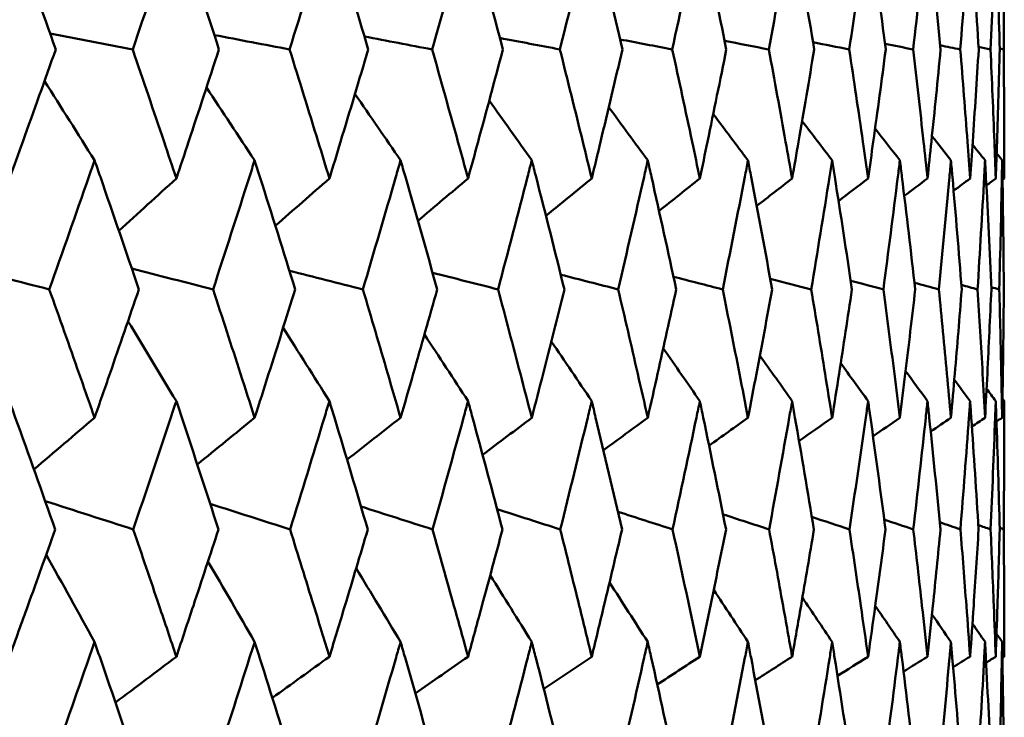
# Model space of a CAD drawing. Header units: millimetres. Extents: x 61 to 1929, y 482 to 2664.
# Tile 17 of 219: x 346.23 to 350.77, y 563.86 to 567.08. Entities that reach past the tile are written whole.
import ezdxf

# ---------------------------------------------------------------- set-up
doc = ezdxf.new("R2010")
doc.units = ezdxf.units.MM
doc.header["$LTSCALE"] = 10
doc.layers.add('Widoczne (ISO)', color=7, linetype='Continuous', lineweight=50)

msp = doc.modelspace()

# ---------------------------------------------------------------- linework, layer by layer
at = {"layer": 'Widoczne (ISO)'}
msp.add_line((350.7531, 566.9463), (350.7714, 566.9423), dxfattribs=at)
msp.add_circle((330.7742, 532.2569), 50, dxfattribs=at)
for points, knots in [([(346.3982, 566.9423), (346.3367, 567.1164), (346.2746, 567.2904), (346.2028, 567.4897), (346.1936, 567.515), (346.1845, 567.5403)], [0.01556037, 0.01556037, 0.01556037, 0.01556037, 0.07555527, 0.07555527, 0.08428623, 0.08428623, 0.08428623, 0.08428623]), ([(346.9546, 567.5403), (346.9461, 567.5151), (346.9377, 567.4898), (346.8711, 567.2905), (346.8124, 567.1164), (346.7532, 566.9423)], [0.06686277, 0.06686277, 0.06686277, 0.06686277, 0.07557848, 0.07557848, 0.13558897, 0.13558897, 0.13558897, 0.13558897]), ([(347.1513, 566.9423), (347.0948, 567.1164), (347.0376, 567.2904), (346.9714, 567.4897), (346.963, 567.515), (346.9546, 567.5403)], [0.01556037, 0.01556037, 0.01556037, 0.01556037, 0.07555527, 0.07555527, 0.08428623, 0.08428623, 0.08428623, 0.08428623]), ([(347.6608, 567.5403), (347.6531, 567.5151), (347.6454, 567.4898), (347.5847, 567.2905), (347.5311, 567.1164), (347.4769, 566.9423)], [0.06686277, 0.06686277, 0.06686277, 0.06686277, 0.07557848, 0.07557848, 0.13558897, 0.13558897, 0.13558897, 0.13558897]), ([(347.8398, 566.9423), (347.7885, 567.1164), (347.7365, 567.2904), (347.6761, 567.4897), (347.6685, 567.515), (347.6608, 567.5403)], [0.01556037, 0.01556037, 0.01556037, 0.01556037, 0.07555527, 0.07555527, 0.08428623, 0.08428623, 0.08428623, 0.08428623]), ([(348.3004, 567.5403), (348.2935, 567.5151), (348.2865, 567.4898), (348.2319, 567.2905), (348.1836, 567.1164), (348.1347, 566.9423)], [0.06686277, 0.06686277, 0.06686277, 0.06686277, 0.07557848, 0.07557848, 0.13558897, 0.13558897, 0.13558897, 0.13558897]), ([(348.461, 566.9423), (348.415, 567.1164), (348.3684, 567.2904), (348.3142, 567.4897), (348.3073, 567.515), (348.3004, 567.5403)], [0.01556037, 0.01556037, 0.01556037, 0.01556037, 0.07555527, 0.07555527, 0.08428623, 0.08428623, 0.08428623, 0.08428623]), ([(348.8708, 567.5403), (348.8647, 567.5151), (348.8586, 567.4898), (348.8103, 567.2905), (348.7674, 567.1164), (348.724, 566.9423)], [0.06686277, 0.06686277, 0.06686277, 0.06686277, 0.07557848, 0.07557848, 0.13558897, 0.13558897, 0.13558897, 0.13558897]), ([(349.0124, 566.9423), (348.9719, 567.1164), (348.9308, 567.2904), (348.883, 567.4897), (348.8769, 567.515), (348.8708, 567.5403)], [0.01556037, 0.01556037, 0.01556037, 0.01556037, 0.07555527, 0.07555527, 0.08428623, 0.08428623, 0.08428623, 0.08428623]), ([(349.3698, 567.5403), (349.3645, 567.5151), (349.3592, 567.4898), (349.3174, 567.2905), (349.2802, 567.1164), (349.2424, 566.9423)], [0.06686277, 0.06686277, 0.06686277, 0.06686277, 0.07557848, 0.07557848, 0.13558897, 0.13558897, 0.13558897, 0.13558897]), ([(349.4918, 566.9423), (349.4571, 567.1164), (349.4217, 567.2904), (349.3803, 567.4897), (349.375, 567.515), (349.3698, 567.5403)], [0.01556037, 0.01556037, 0.01556037, 0.01556037, 0.07555527, 0.07555527, 0.08428623, 0.08428623, 0.08428623, 0.08428623]), ([(349.7954, 567.5403), (349.7909, 567.5151), (349.7865, 567.4898), (349.7514, 567.2905), (349.72, 567.1164), (349.688, 566.9423)], [0.06686277, 0.06686277, 0.06686277, 0.06686277, 0.07557848, 0.07557848, 0.13558897, 0.13558897, 0.13558897, 0.13558897]), ([(349.8973, 566.9423), (349.8684, 567.1164), (349.8389, 567.2904), (349.8042, 567.4897), (349.7998, 567.515), (349.7954, 567.5403)], [0.01556037, 0.01556037, 0.01556037, 0.01556037, 0.07555527, 0.07555527, 0.08428623, 0.08428623, 0.08428623, 0.08428623]), ([(350.1459, 567.5403), (350.1423, 567.5151), (350.1388, 567.4898), (350.1104, 567.2905), (350.085, 567.1164), (350.0589, 566.9423)], [0.06686277, 0.06686277, 0.06686277, 0.06686277, 0.07557848, 0.07557848, 0.13558897, 0.13558897, 0.13558897, 0.13558897]), ([(350.2273, 566.9423), (350.2045, 567.1164), (350.1809, 567.2904), (350.153, 567.4897), (350.1495, 567.515), (350.1459, 567.5403)], [0.01556037, 0.01556037, 0.01556037, 0.01556037, 0.07555527, 0.07555527, 0.08428623, 0.08428623, 0.08428623, 0.08428623]), ([(350.42, 567.5403), (350.4173, 567.5151), (350.4146, 567.4898), (350.3932, 567.2905), (350.3738, 567.1164), (350.3537, 566.9423)], [0.06686277, 0.06686277, 0.06686277, 0.06686277, 0.07557848, 0.07557848, 0.13558897, 0.13558897, 0.13558897, 0.13558897]), ([(350.4806, 566.9423), (350.4638, 567.1164), (350.4463, 567.2904), (350.4253, 567.4897), (350.4227, 567.515), (350.42, 567.5403)], [0.01556037, 0.01556037, 0.01556037, 0.01556037, 0.07555527, 0.07555527, 0.08428623, 0.08428623, 0.08428623, 0.08428623]), ([(350.6165, 567.5403), (350.6147, 567.5151), (350.6129, 567.4898), (350.5985, 567.2905), (350.5852, 567.1164), (350.5712, 566.9423)], [0.06686277, 0.06686277, 0.06686277, 0.06686277, 0.07557848, 0.07557848, 0.13558897, 0.13558897, 0.13558897, 0.13558897]), ([(350.6561, 566.9423), (350.6454, 567.1164), (350.634, 567.2904), (350.6201, 567.4897), (350.6183, 567.515), (350.6165, 567.5403)], [0.01556037, 0.01556037, 0.01556037, 0.01556037, 0.07555527, 0.07555527, 0.08428623, 0.08428623, 0.08428623, 0.08428623]), ([(350.7348, 567.5403), (350.7339, 567.5151), (350.7329, 567.4898), (350.7256, 567.2905), (350.7185, 567.1164), (350.7106, 566.9423)], [0.06686277, 0.06686277, 0.06686277, 0.06686277, 0.07557848, 0.07557848, 0.13558897, 0.13558897, 0.13558897, 0.13558897]), ([(350.7532, 566.9423), (350.7486, 567.1164), (350.7434, 567.2904), (350.7365, 567.4897), (350.7357, 567.515), (350.7348, 567.5403)], [0.01556037, 0.01556037, 0.01556037, 0.01556037, 0.07555527, 0.07555527, 0.08428623, 0.08428623, 0.08428623, 0.08428623]), ([(350.7742, 567.5403), (350.7742, 567.5151), (350.7742, 567.4898), (350.774, 567.2905), (350.773, 567.1164), (350.7714, 566.9423)], [0.06686277, 0.06686277, 0.06686277, 0.06686277, 0.07557848, 0.07557848, 0.13558897, 0.13558897, 0.13558897, 0.13558897]), ([(346.1845, 566.3468), (346.205, 566.4033), (346.2254, 566.4598), (346.297, 566.6583), (346.3478, 566.8003), (346.3982, 566.9423)], [0.04208868, 0.04208868, 0.04208868, 0.04208868, 0.06158988, 0.06158988, 0.11059803, 0.11059803, 0.11059803, 0.11059803]), ([(346.7532, 566.9423), (346.8017, 566.8004), (346.8499, 566.6584), (346.9167, 566.4599), (346.9357, 566.4033), (346.9546, 566.3468)], [0.01259731, 0.01259731, 0.01259731, 0.01259731, 0.06159863, 0.06159863, 0.08110666, 0.08110666, 0.08110666, 0.08110666]), ([(346.9546, 566.3468), (346.9735, 566.4033), (346.9923, 566.4598), (347.0582, 566.6583), (347.105, 566.8003), (347.1513, 566.9423)], [0.04208868, 0.04208868, 0.04208868, 0.04208868, 0.06158988, 0.06158988, 0.11059803, 0.11059803, 0.11059803, 0.11059803]), ([(347.4769, 566.9423), (347.5213, 566.8004), (347.5653, 566.6584), (347.6263, 566.4599), (347.6436, 566.4033), (347.6608, 566.3468)], [0.01259731, 0.01259731, 0.01259731, 0.01259731, 0.06159863, 0.06159863, 0.08110666, 0.08110666, 0.08110666, 0.08110666]), ([(347.6608, 566.3468), (347.678, 566.4033), (347.6952, 566.4598), (347.7552, 566.6583), (347.7977, 566.8003), (347.8398, 566.9423)], [0.04208868, 0.04208868, 0.04208868, 0.04208868, 0.06158988, 0.06158988, 0.11059803, 0.11059803, 0.11059803, 0.11059803]), ([(348.1347, 566.9423), (348.1748, 566.8004), (348.2144, 566.6584), (348.2693, 566.4599), (348.2849, 566.4033), (348.3004, 566.3468)], [0.01259731, 0.01259731, 0.01259731, 0.01259731, 0.06159863, 0.06159863, 0.08110666, 0.08110666, 0.08110666, 0.08110666]), ([(348.3004, 566.3468), (348.3158, 566.4033), (348.3313, 566.4598), (348.3852, 566.6583), (348.4233, 566.8003), (348.461, 566.9423)], [0.04208868, 0.04208868, 0.04208868, 0.04208868, 0.06158988, 0.06158988, 0.11059803, 0.11059803, 0.11059803, 0.11059803]), ([(348.724, 566.9423), (348.7596, 566.8004), (348.7948, 566.6584), (348.8433, 566.4599), (348.8571, 566.4033), (348.8708, 566.3468)], [0.01259731, 0.01259731, 0.01259731, 0.01259731, 0.06159863, 0.06159863, 0.08110666, 0.08110666, 0.08110666, 0.08110666]), ([(348.8708, 566.3468), (348.8845, 566.4033), (348.8981, 566.4598), (348.9456, 566.6583), (348.9792, 566.8003), (349.0124, 566.9423)], [0.04208868, 0.04208868, 0.04208868, 0.04208868, 0.06158988, 0.06158988, 0.11059803, 0.11059803, 0.11059803, 0.11059803]), ([(349.2424, 566.9423), (349.2734, 566.8004), (349.3039, 566.6584), (349.346, 566.4599), (349.3579, 566.4033), (349.3698, 566.3468)], [0.01259731, 0.01259731, 0.01259731, 0.01259731, 0.06159863, 0.06159863, 0.08110666, 0.08110666, 0.08110666, 0.08110666]), ([(349.3698, 566.3468), (349.3816, 566.4033), (349.3933, 566.4598), (349.4344, 566.6583), (349.4633, 566.8003), (349.4918, 566.9423)], [0.04208868, 0.04208868, 0.04208868, 0.04208868, 0.06158988, 0.06158988, 0.11059803, 0.11059803, 0.11059803, 0.11059803]), ([(349.688, 566.9423), (349.7142, 566.8004), (349.74, 566.6584), (349.7754, 566.4599), (349.7854, 566.4033), (349.7954, 566.3468)], [0.01259731, 0.01259731, 0.01259731, 0.01259731, 0.06159863, 0.06159863, 0.08110666, 0.08110666, 0.08110666, 0.08110666]), ([(349.7954, 566.3468), (349.8053, 566.4033), (349.8151, 566.4598), (349.8495, 566.6583), (349.8736, 566.8003), (349.8973, 566.9423)], [0.04208868, 0.04208868, 0.04208868, 0.04208868, 0.06158988, 0.06158988, 0.11059803, 0.11059803, 0.11059803, 0.11059803]), ([(350.0589, 566.9423), (350.0803, 566.8004), (350.1012, 566.6584), (350.1298, 566.4599), (350.1379, 566.4033), (350.1459, 566.3468)], [0.01259731, 0.01259731, 0.01259731, 0.01259731, 0.06159863, 0.06159863, 0.08110666, 0.08110666, 0.08110666, 0.08110666]), ([(350.1459, 566.3468), (350.1539, 566.4033), (350.1618, 566.4598), (350.1894, 566.6583), (350.2086, 566.8003), (350.2273, 566.9423)], [0.04208868, 0.04208868, 0.04208868, 0.04208868, 0.06158988, 0.06158988, 0.11059803, 0.11059803, 0.11059803, 0.11059803]), ([(350.3537, 566.9423), (350.3702, 566.8004), (350.3862, 566.6584), (350.4078, 566.4599), (350.4139, 566.4033), (350.42, 566.3468)], [0.01259731, 0.01259731, 0.01259731, 0.01259731, 0.06159863, 0.06159863, 0.08110666, 0.08110666, 0.08110666, 0.08110666]), ([(350.42, 566.3468), (350.426, 566.4033), (350.4319, 566.4598), (350.4526, 566.6583), (350.4668, 566.8003), (350.4806, 566.9423)], [0.04208868, 0.04208868, 0.04208868, 0.04208868, 0.06158988, 0.06158988, 0.11059803, 0.11059803, 0.11059803, 0.11059803]), ([(350.5712, 566.9423), (350.5827, 566.8004), (350.5937, 566.6584), (350.6084, 566.4599), (350.6125, 566.4033), (350.6165, 566.3468)], [0.01259731, 0.01259731, 0.01259731, 0.01259731, 0.06159863, 0.06159863, 0.08110666, 0.08110666, 0.08110666, 0.08110666]), ([(350.6165, 566.3468), (350.6205, 566.4033), (350.6245, 566.4598), (350.6381, 566.6583), (350.6474, 566.8003), (350.6561, 566.9423)], [0.04208868, 0.04208868, 0.04208868, 0.04208868, 0.06158988, 0.06158988, 0.11059803, 0.11059803, 0.11059803, 0.11059803]), ([(350.7106, 566.9423), (350.7171, 566.8004), (350.723, 566.6584), (350.7306, 566.4599), (350.7327, 566.4033), (350.7348, 566.3468)], [0.01259731, 0.01259731, 0.01259731, 0.01259731, 0.06159863, 0.06159863, 0.08110666, 0.08110666, 0.08110666, 0.08110666]), ([(350.7348, 566.3468), (350.7368, 566.4033), (350.7387, 566.4598), (350.7453, 566.6583), (350.7495, 566.8003), (350.7532, 566.9423)], [0.04208868, 0.04208868, 0.04208868, 0.04208868, 0.06158988, 0.06158988, 0.11059803, 0.11059803, 0.11059803, 0.11059803]), ([(350.7714, 566.9423), (350.7727, 566.8004), (350.7736, 566.6584), (350.7741, 566.4599), (350.7742, 566.4033), (350.7742, 566.3468)], [0.01259731, 0.01259731, 0.01259731, 0.01259731, 0.06159863, 0.06159863, 0.08110666, 0.08110666, 0.08110666, 0.08110666]), ([(346.5773, 566.4306), (346.5685, 566.4051), (346.5596, 566.3795), (346.4905, 566.1809), (346.4298, 566.0079), (346.3685, 565.8348)], [0.07138254, 0.07138254, 0.07138254, 0.07138254, 0.08018544, 0.08018544, 0.13983561, 0.13983561, 0.13983561, 0.13983561]), ([(346.7816, 565.8348), (346.723, 566.0078), (346.6637, 566.1808), (346.5951, 566.3794), (346.5862, 566.405), (346.5773, 566.4306)], [0.02053386, 0.02053386, 0.02053386, 0.02053386, 0.08016461, 0.08016461, 0.08898694, 0.08898694, 0.08898694, 0.08898694]), ([(347.3158, 566.4306), (347.3077, 566.4051), (347.2996, 566.3795), (347.2362, 566.1809), (347.1804, 566.0079), (347.1241, 565.8348)], [0.07138254, 0.07138254, 0.07138254, 0.07138254, 0.08018544, 0.08018544, 0.13983561, 0.13983561, 0.13983561, 0.13983561]), ([(347.5029, 565.8348), (347.4493, 566.0078), (347.3951, 566.1808), (347.3321, 566.3794), (347.324, 566.405), (347.3158, 566.4306)], [0.02053386, 0.02053386, 0.02053386, 0.02053386, 0.08016461, 0.08016461, 0.08898694, 0.08898694, 0.08898694, 0.08898694]), ([(347.9891, 566.4306), (347.9817, 566.4051), (347.9743, 566.3795), (347.9169, 566.1809), (347.8663, 566.0079), (347.8151, 565.8348)], [0.07138254, 0.07138254, 0.07138254, 0.07138254, 0.08018544, 0.08018544, 0.13983561, 0.13983561, 0.13983561, 0.13983561]), ([(348.1582, 565.8348), (348.1098, 566.0078), (348.0608, 566.1808), (348.0038, 566.3794), (347.9964, 566.405), (347.9891, 566.4306)], [0.02053386, 0.02053386, 0.02053386, 0.02053386, 0.08016461, 0.08016461, 0.08898694, 0.08898694, 0.08898694, 0.08898694]), ([(348.5944, 566.4306), (348.5878, 566.4051), (348.5812, 566.3795), (348.53, 566.1809), (348.4847, 566.0079), (348.4388, 565.8348)], [0.07138254, 0.07138254, 0.07138254, 0.07138254, 0.08018544, 0.08018544, 0.13983561, 0.13983561, 0.13983561, 0.13983561]), ([(348.7448, 565.8348), (348.7019, 566.0078), (348.6583, 566.1808), (348.6075, 566.3794), (348.6009, 566.405), (348.5944, 566.4306)], [0.02053386, 0.02053386, 0.02053386, 0.02053386, 0.08016461, 0.08016461, 0.08898694, 0.08898694, 0.08898694, 0.08898694]), ([(349.1293, 566.4306), (349.1236, 566.4051), (349.1178, 566.3795), (349.073, 566.1809), (349.0333, 566.0079), (348.9929, 565.8348)], [0.07138254, 0.07138254, 0.07138254, 0.07138254, 0.08018544, 0.08018544, 0.13983561, 0.13983561, 0.13983561, 0.13983561]), ([(349.2606, 565.8348), (349.2232, 566.0078), (349.1852, 566.1808), (349.1408, 566.3794), (349.1351, 566.405), (349.1293, 566.4306)], [0.02053386, 0.02053386, 0.02053386, 0.02053386, 0.08016461, 0.08016461, 0.08898694, 0.08898694, 0.08898694, 0.08898694]), ([(349.5918, 566.4306), (349.5869, 566.4051), (349.582, 566.3795), (349.5437, 566.1809), (349.5097, 566.0079), (349.475, 565.8348)], [0.07138254, 0.07138254, 0.07138254, 0.07138254, 0.08018544, 0.08018544, 0.13983561, 0.13983561, 0.13983561, 0.13983561]), ([(349.7033, 565.8348), (349.6717, 566.0078), (349.6395, 566.1808), (349.6016, 566.3794), (349.5967, 566.405), (349.5918, 566.4306)], [0.02053386, 0.02053386, 0.02053386, 0.02053386, 0.08016461, 0.08016461, 0.08898694, 0.08898694, 0.08898694, 0.08898694]), ([(349.9801, 566.4306), (349.9761, 566.4051), (349.972, 566.3795), (349.9404, 566.1809), (349.9122, 566.0079), (349.8834, 565.8348)], [0.07138254, 0.07138254, 0.07138254, 0.07138254, 0.08018544, 0.08018544, 0.13983561, 0.13983561, 0.13983561, 0.13983561]), ([(350.0714, 565.8348), (350.0457, 566.0078), (350.0193, 566.1808), (349.9882, 566.3794), (349.9841, 566.405), (349.9801, 566.4306)], [0.02053386, 0.02053386, 0.02053386, 0.02053386, 0.08016461, 0.08016461, 0.08898694, 0.08898694, 0.08898694, 0.08898694]), ([(350.2926, 566.4306), (350.2894, 566.4051), (350.2862, 566.3795), (350.2615, 566.1809), (350.2392, 566.0079), (350.2163, 565.8348)], [0.07138254, 0.07138254, 0.07138254, 0.07138254, 0.08018544, 0.08018544, 0.13983561, 0.13983561, 0.13983561, 0.13983561]), ([(350.3633, 565.8348), (350.3436, 566.0078), (350.3231, 566.1808), (350.2989, 566.3794), (350.2957, 566.405), (350.2926, 566.4306)], [0.02053386, 0.02053386, 0.02053386, 0.02053386, 0.08016461, 0.08016461, 0.08898694, 0.08898694, 0.08898694, 0.08898694]), ([(350.528, 566.4306), (350.5257, 566.4051), (350.5235, 566.3795), (350.5056, 566.1809), (350.4894, 566.0079), (350.4725, 565.8348)], [0.07138254, 0.07138254, 0.07138254, 0.07138254, 0.08018544, 0.08018544, 0.13983561, 0.13983561, 0.13983561, 0.13983561]), ([(350.5779, 565.8348), (350.5642, 566.0078), (350.5498, 566.1808), (350.5325, 566.3794), (350.5303, 566.405), (350.528, 566.4306)], [0.02053386, 0.02053386, 0.02053386, 0.02053386, 0.08016461, 0.08016461, 0.08898694, 0.08898694, 0.08898694, 0.08898694]), ([(350.6855, 566.4306), (350.6841, 566.4051), (350.6827, 566.3795), (350.6719, 566.1809), (350.6618, 566.0079), (350.6509, 565.8348)], [0.07138254, 0.07138254, 0.07138254, 0.07138254, 0.08018544, 0.08018544, 0.13983561, 0.13983561, 0.13983561, 0.13983561]), ([(350.7144, 565.8348), (350.7068, 566.0078), (350.6985, 566.1808), (350.6882, 566.3794), (350.6868, 566.405), (350.6855, 566.4306)], [0.02053386, 0.02053386, 0.02053386, 0.02053386, 0.08016461, 0.08016461, 0.08898694, 0.08898694, 0.08898694, 0.08898694]), ([(350.7644, 566.4306), (350.7639, 566.4051), (350.7634, 566.3795), (350.7597, 566.1809), (350.7557, 566.0079), (350.7509, 565.8348)], [0.07138254, 0.07138254, 0.07138254, 0.07138254, 0.08018544, 0.08018544, 0.13983561, 0.13983561, 0.13983561, 0.13983561]), ([(350.7721, 565.8348), (350.7707, 566.0078), (350.7685, 566.1808), (350.7653, 566.3794), (350.7648, 566.405), (350.7644, 566.4306)], [0.02053386, 0.02053386, 0.02053386, 0.02053386, 0.08016461, 0.08016461, 0.08898694, 0.08898694, 0.08898694, 0.08898694]), ([(346.3685, 565.8348), (346.4147, 565.7051), (346.4606, 565.5754), (346.53, 565.378), (346.5537, 565.3103), (346.5773, 565.2426)], [0.01681985, 0.01681985, 0.01681985, 0.01681985, 0.06159108, 0.06159108, 0.08495433, 0.08495433, 0.08495433, 0.08495433]), ([(346.5773, 565.2426), (346.6009, 565.3103), (346.6245, 565.378), (346.6928, 565.5753), (346.7374, 565.7051), (346.7816, 565.8348)], [0.03825175, 0.03825175, 0.03825175, 0.03825175, 0.06160817, 0.06160817, 0.10638617, 0.10638617, 0.10638617, 0.10638617]), ([(347.1241, 565.8348), (347.1666, 565.7051), (347.2087, 565.5754), (347.2724, 565.378), (347.2942, 565.3103), (347.3158, 565.2426)], [0.01681985, 0.01681985, 0.01681985, 0.01681985, 0.06159108, 0.06159108, 0.08495433, 0.08495433, 0.08495433, 0.08495433]), ([(347.3158, 565.2426), (347.3375, 565.3103), (347.359, 565.378), (347.4217, 565.5753), (347.4625, 565.7051), (347.5029, 565.8348)], [0.03825175, 0.03825175, 0.03825175, 0.03825175, 0.06160817, 0.06160817, 0.10638617, 0.10638617, 0.10638617, 0.10638617]), ([(347.8151, 565.8348), (347.8537, 565.7051), (347.892, 565.5754), (347.9497, 565.378), (347.9695, 565.3103), (347.9891, 565.2426)], [0.01681985, 0.01681985, 0.01681985, 0.01681985, 0.06159108, 0.06159108, 0.08495433, 0.08495433, 0.08495433, 0.08495433]), ([(347.9891, 565.2426), (348.0087, 565.3103), (348.0282, 565.378), (348.0848, 565.5753), (348.1217, 565.7051), (348.1582, 565.8348)], [0.03825175, 0.03825175, 0.03825175, 0.03825175, 0.06160817, 0.06160817, 0.10638617, 0.10638617, 0.10638617, 0.10638617]), ([(348.4388, 565.8348), (348.4734, 565.7051), (348.5077, 565.5754), (348.5593, 565.378), (348.5769, 565.3103), (348.5944, 565.2426)], [0.01681985, 0.01681985, 0.01681985, 0.01681985, 0.06159108, 0.06159108, 0.08495433, 0.08495433, 0.08495433, 0.08495433]), ([(348.5944, 565.2426), (348.6118, 565.3103), (348.6292, 565.378), (348.6797, 565.5753), (348.7124, 565.7051), (348.7448, 565.8348)], [0.03825175, 0.03825175, 0.03825175, 0.03825175, 0.06160817, 0.06160817, 0.10638617, 0.10638617, 0.10638617, 0.10638617]), ([(348.9929, 565.8348), (349.0233, 565.7051), (349.0534, 565.5754), (349.0986, 565.378), (349.114, 565.3103), (349.1293, 565.2426)], [0.01681985, 0.01681985, 0.01681985, 0.01681985, 0.06159108, 0.06159108, 0.08495433, 0.08495433, 0.08495433, 0.08495433]), ([(349.1293, 565.2426), (349.1446, 565.3103), (349.1598, 565.378), (349.2038, 565.5753), (349.2324, 565.7051), (349.2606, 565.8348)], [0.03825175, 0.03825175, 0.03825175, 0.03825175, 0.06160817, 0.06160817, 0.10638617, 0.10638617, 0.10638617, 0.10638617]), ([(349.475, 565.8348), (349.5012, 565.7051), (349.527, 565.5754), (349.5656, 565.378), (349.5788, 565.3103), (349.5918, 565.2426)], [0.01681985, 0.01681985, 0.01681985, 0.01681985, 0.06159108, 0.06159108, 0.08495433, 0.08495433, 0.08495433, 0.08495433]), ([(349.5918, 565.2426), (349.6049, 565.3103), (349.6178, 565.378), (349.6553, 565.5753), (349.6795, 565.7051), (349.7033, 565.8348)], [0.03825175, 0.03825175, 0.03825175, 0.03825175, 0.06160817, 0.06160817, 0.10638617, 0.10638617, 0.10638617, 0.10638617]), ([(349.8834, 565.8348), (349.9051, 565.7051), (349.9265, 565.5754), (349.9585, 565.378), (349.9694, 565.3103), (349.9801, 565.2426)], [0.01681985, 0.01681985, 0.01681985, 0.01681985, 0.06159108, 0.06159108, 0.08495433, 0.08495433, 0.08495433, 0.08495433]), ([(349.9801, 565.2426), (349.9908, 565.3103), (350.0015, 565.378), (350.0322, 565.5753), (350.052, 565.7051), (350.0714, 565.8348)], [0.03825175, 0.03825175, 0.03825175, 0.03825175, 0.06160817, 0.06160817, 0.10638617, 0.10638617, 0.10638617, 0.10638617]), ([(350.2163, 565.8348), (350.2336, 565.7051), (350.2505, 565.5754), (350.2756, 565.378), (350.2842, 565.3103), (350.2926, 565.2426)], [0.01681985, 0.01681985, 0.01681985, 0.01681985, 0.06159108, 0.06159108, 0.08495433, 0.08495433, 0.08495433, 0.08495433]), ([(350.2926, 565.2426), (350.301, 565.3103), (350.3093, 565.378), (350.3331, 565.5753), (350.3484, 565.7051), (350.3633, 565.8348)], [0.03825175, 0.03825175, 0.03825175, 0.03825175, 0.06160817, 0.06160817, 0.10638617, 0.10638617, 0.10638617, 0.10638617]), ([(350.4725, 565.8348), (350.4852, 565.7051), (350.4976, 565.5754), (350.5158, 565.378), (350.522, 565.3103), (350.528, 565.2426)], [0.01681985, 0.01681985, 0.01681985, 0.01681985, 0.06159108, 0.06159108, 0.08495433, 0.08495433, 0.08495433, 0.08495433]), ([(350.528, 565.2426), (350.534, 565.3103), (350.5399, 565.378), (350.5569, 565.5753), (350.5676, 565.7051), (350.5779, 565.8348)], [0.03825175, 0.03825175, 0.03825175, 0.03825175, 0.06160817, 0.06160817, 0.10638617, 0.10638617, 0.10638617, 0.10638617]), ([(350.6509, 565.8348), (350.6591, 565.7051), (350.6669, 565.5754), (350.6781, 565.378), (350.6818, 565.3103), (350.6855, 565.2426)], [0.01681985, 0.01681985, 0.01681985, 0.01681985, 0.06159108, 0.06159108, 0.08495433, 0.08495433, 0.08495433, 0.08495433]), ([(350.6855, 565.2426), (350.6891, 565.3103), (350.6926, 565.378), (350.7025, 565.5753), (350.7086, 565.7051), (350.7144, 565.8348)], [0.03825175, 0.03825175, 0.03825175, 0.03825175, 0.06160817, 0.06160817, 0.10638617, 0.10638617, 0.10638617, 0.10638617]), ([(350.7509, 565.8348), (350.7545, 565.7051), (350.7576, 565.5754), (350.7618, 565.378), (350.7631, 565.3103), (350.7644, 565.2426)], [0.01681985, 0.01681985, 0.01681985, 0.01681985, 0.06159108, 0.06159108, 0.08495433, 0.08495433, 0.08495433, 0.08495433]), ([(350.7644, 565.2426), (350.7656, 565.3103), (350.7667, 565.378), (350.7695, 565.5753), (350.771, 565.7051), (350.7721, 565.8348)], [0.03825175, 0.03825175, 0.03825175, 0.03825175, 0.06160817, 0.06160817, 0.10638617, 0.10638617, 0.10638617, 0.10638617]), ([(346.3958, 564.7273), (346.335, 564.8995), (346.2736, 565.0717), (346.2027, 565.2692), (346.1936, 565.2944), (346.1845, 565.3196)], [0.02530969, 0.02530969, 0.02530969, 0.02530969, 0.08465152, 0.08465152, 0.09334823, 0.09334823, 0.09334823, 0.09334823]), ([(346.9546, 565.3196), (346.9462, 565.2945), (346.9378, 565.2693), (346.872, 565.0719), (346.814, 564.8996), (346.7555, 564.7273)], [0.07597559, 0.07597559, 0.07597559, 0.07597559, 0.08464777, 0.08464777, 0.14401425, 0.14401425, 0.14401425, 0.14401425]), ([(347.1491, 564.7273), (347.0932, 564.8995), (347.0367, 565.0717), (346.9713, 565.2692), (346.963, 565.2944), (346.9546, 565.3196)], [0.02530969, 0.02530969, 0.02530969, 0.02530969, 0.08465152, 0.08465152, 0.09334823, 0.09334823, 0.09334823, 0.09334823]), ([(347.6608, 565.3196), (347.6532, 565.2945), (347.6455, 565.2693), (347.5855, 565.0719), (347.5326, 564.8996), (347.479, 564.7273)], [0.07597559, 0.07597559, 0.07597559, 0.07597559, 0.08464777, 0.08464777, 0.14401425, 0.14401425, 0.14401425, 0.14401425]), ([(347.8378, 564.7273), (347.7871, 564.8995), (347.7357, 565.0717), (347.6761, 565.2692), (347.6684, 565.2944), (347.6608, 565.3196)], [0.02530969, 0.02530969, 0.02530969, 0.02530969, 0.08465152, 0.08465152, 0.09334823, 0.09334823, 0.09334823, 0.09334823]), ([(348.3004, 565.3196), (348.2935, 565.2945), (348.2866, 565.2693), (348.2327, 565.0719), (348.1849, 564.8996), (348.1366, 564.7273)], [0.07597559, 0.07597559, 0.07597559, 0.07597559, 0.08464777, 0.08464777, 0.14401425, 0.14401425, 0.14401425, 0.14401425]), ([(348.4592, 564.7273), (348.4137, 564.8995), (348.3677, 565.0717), (348.3141, 565.2692), (348.3072, 565.2944), (348.3004, 565.3196)], [0.02530969, 0.02530969, 0.02530969, 0.02530969, 0.08465152, 0.08465152, 0.09334823, 0.09334823, 0.09334823, 0.09334823]), ([(348.8708, 565.3196), (348.8647, 565.2945), (348.8586, 565.2693), (348.8109, 565.0719), (348.7686, 564.8996), (348.7257, 564.7273)], [0.07597559, 0.07597559, 0.07597559, 0.07597559, 0.08464777, 0.08464777, 0.14401425, 0.14401425, 0.14401425, 0.14401425]), ([(349.0108, 564.7273), (348.9708, 564.8995), (348.9302, 565.0717), (348.8829, 565.2692), (348.8768, 565.2944), (348.8708, 565.3196)], [0.02530969, 0.02530969, 0.02530969, 0.02530969, 0.08465152, 0.08465152, 0.09334823, 0.09334823, 0.09334823, 0.09334823]), ([(349.3698, 565.3196), (349.3645, 565.2945), (349.3593, 565.2693), (349.318, 565.0719), (349.2813, 564.8996), (349.2439, 564.7273)], [0.07597559, 0.07597559, 0.07597559, 0.07597559, 0.08464777, 0.08464777, 0.14401425, 0.14401425, 0.14401425, 0.14401425]), ([(349.4904, 564.7273), (349.4561, 564.8995), (349.4211, 565.0717), (349.3802, 565.2692), (349.375, 565.2944), (349.3698, 565.3196)], [0.02530969, 0.02530969, 0.02530969, 0.02530969, 0.08465152, 0.08465152, 0.09334823, 0.09334823, 0.09334823, 0.09334823]), ([(349.7954, 565.3196), (349.791, 565.2945), (349.7866, 565.2693), (349.7518, 565.0719), (349.7209, 564.8996), (349.6892, 564.7273)], [0.07597559, 0.07597559, 0.07597559, 0.07597559, 0.08464777, 0.08464777, 0.14401425, 0.14401425, 0.14401425, 0.14401425]), ([(349.8962, 564.7273), (349.8676, 564.8995), (349.8384, 565.0717), (349.8042, 565.2692), (349.7998, 565.2944), (349.7954, 565.3196)], [0.02530969, 0.02530969, 0.02530969, 0.02530969, 0.08465152, 0.08465152, 0.09334823, 0.09334823, 0.09334823, 0.09334823]), ([(350.1459, 565.3196), (350.1424, 565.2945), (350.1388, 565.2693), (350.1108, 565.0719), (350.0857, 564.8996), (350.0599, 564.7273)], [0.07597559, 0.07597559, 0.07597559, 0.07597559, 0.08464777, 0.08464777, 0.14401425, 0.14401425, 0.14401425, 0.14401425]), ([(350.2264, 564.7273), (350.2038, 564.8995), (350.1805, 565.0717), (350.153, 565.2692), (350.1494, 565.2944), (350.1459, 565.3196)], [0.02530969, 0.02530969, 0.02530969, 0.02530969, 0.08465152, 0.08465152, 0.09334823, 0.09334823, 0.09334823, 0.09334823]), ([(350.42, 565.3196), (350.4173, 565.2945), (350.4146, 565.2693), (350.3935, 565.0719), (350.3743, 564.8996), (350.3545, 564.7273)], [0.07597559, 0.07597559, 0.07597559, 0.07597559, 0.08464777, 0.08464777, 0.14401425, 0.14401425, 0.14401425, 0.14401425]), ([(350.48, 564.7273), (350.4633, 564.8995), (350.446, 565.0717), (350.4253, 565.2692), (350.4226, 565.2944), (350.42, 565.3196)], [0.02530969, 0.02530969, 0.02530969, 0.02530969, 0.08465152, 0.08465152, 0.09334823, 0.09334823, 0.09334823, 0.09334823]), ([(350.6165, 565.3196), (350.6147, 565.2945), (350.6129, 565.2693), (350.5987, 565.0719), (350.5856, 564.8996), (350.5718, 564.7273)], [0.07597559, 0.07597559, 0.07597559, 0.07597559, 0.08464777, 0.08464777, 0.14401425, 0.14401425, 0.14401425, 0.14401425]), ([(350.6557, 564.7273), (350.6451, 564.8995), (350.6338, 565.0717), (350.6201, 565.2692), (350.6183, 565.2944), (350.6165, 565.3196)], [0.02530969, 0.02530969, 0.02530969, 0.02530969, 0.08465152, 0.08465152, 0.09334823, 0.09334823, 0.09334823, 0.09334823]), ([(350.7348, 565.3196), (350.7339, 565.2945), (350.733, 565.2693), (350.7257, 565.0719), (350.7187, 564.8996), (350.7109, 564.7273)], [0.07597559, 0.07597559, 0.07597559, 0.07597559, 0.08464777, 0.08464777, 0.14401425, 0.14401425, 0.14401425, 0.14401425]), ([(350.753, 564.7273), (350.7485, 564.8995), (350.7433, 565.0717), (350.7365, 565.2692), (350.7357, 565.2944), (350.7348, 565.3196)], [0.02530969, 0.02530969, 0.02530969, 0.02530969, 0.08465152, 0.08465152, 0.09334823, 0.09334823, 0.09334823, 0.09334823]), ([(350.7742, 565.3196), (350.7742, 565.2945), (350.7742, 565.2693), (350.774, 565.0719), (350.7731, 564.8996), (350.7714, 564.7273)], [0.07597559, 0.07597559, 0.07597559, 0.07597559, 0.08464777, 0.08464777, 0.14401425, 0.14401425, 0.14401425, 0.14401425]), ([(346.1845, 564.1399), (346.213, 564.2183), (346.2414, 564.2968), (346.312, 564.4926), (346.354, 564.61), (346.3958, 564.7273)], [0.03448054, 0.03448054, 0.03448054, 0.03448054, 0.06157222, 0.06157222, 0.10209717, 0.10209717, 0.10209717, 0.10209717]), ([(346.7555, 564.7273), (346.7957, 564.61), (346.8356, 564.4926), (346.9018, 564.2968), (346.9283, 564.2184), (346.9546, 564.1399)], [0.02104899, 0.02104899, 0.02104899, 0.02104899, 0.0615671, 0.0615671, 0.08866561, 0.08866561, 0.08866561, 0.08866561]), ([(346.9546, 564.1399), (346.9809, 564.2183), (347.007, 564.2968), (347.072, 564.4926), (347.1107, 564.61), (347.1491, 564.7273)], [0.03448054, 0.03448054, 0.03448054, 0.03448054, 0.06157222, 0.06157222, 0.10209717, 0.10209717, 0.10209717, 0.10209717]), ([(347.479, 564.7273), (347.5158, 564.61), (347.5523, 564.4926), (347.6127, 564.2968), (347.6368, 564.2184), (347.6608, 564.1399)], [0.02104899, 0.02104899, 0.02104899, 0.02104899, 0.0615671, 0.0615671, 0.08866561, 0.08866561, 0.08866561, 0.08866561]), ([(347.6608, 564.1399), (347.6848, 564.2183), (347.7086, 564.2968), (347.7678, 564.4926), (347.8029, 564.61), (347.8378, 564.7273)], [0.03448054, 0.03448054, 0.03448054, 0.03448054, 0.06157222, 0.06157222, 0.10209717, 0.10209717, 0.10209717, 0.10209717]), ([(348.1366, 564.7273), (348.1698, 564.61), (348.2027, 564.4926), (348.2571, 564.2968), (348.2788, 564.2184), (348.3004, 564.1399)], [0.02104899, 0.02104899, 0.02104899, 0.02104899, 0.0615671, 0.0615671, 0.08866561, 0.08866561, 0.08866561, 0.08866561]), ([(348.3004, 564.1399), (348.3219, 564.2183), (348.3433, 564.2968), (348.3964, 564.4926), (348.428, 564.61), (348.4592, 564.7273)], [0.03448054, 0.03448054, 0.03448054, 0.03448054, 0.06157222, 0.06157222, 0.10209717, 0.10209717, 0.10209717, 0.10209717]), ([(348.7257, 564.7273), (348.7551, 564.61), (348.7843, 564.4926), (348.8325, 564.2968), (348.8517, 564.2184), (348.8708, 564.1399)], [0.02104899, 0.02104899, 0.02104899, 0.02104899, 0.0615671, 0.0615671, 0.08866561, 0.08866561, 0.08866561, 0.08866561]), ([(348.8708, 564.1399), (348.8898, 564.2183), (348.9087, 564.2968), (348.9556, 564.4926), (348.9833, 564.61), (349.0108, 564.7273)], [0.03448054, 0.03448054, 0.03448054, 0.03448054, 0.06157222, 0.06157222, 0.10209717, 0.10209717, 0.10209717, 0.10209717]), ([(349.2439, 564.7273), (349.2695, 564.61), (349.2949, 564.4926), (349.3367, 564.2968), (349.3533, 564.2184), (349.3698, 564.1399)], [0.02104899, 0.02104899, 0.02104899, 0.02104899, 0.0615671, 0.0615671, 0.08866561, 0.08866561, 0.08866561, 0.08866561]), ([(349.3698, 564.1399), (349.3862, 564.2183), (349.4026, 564.2968), (349.4429, 564.4926), (349.4668, 564.61), (349.4904, 564.7273)], [0.03448054, 0.03448054, 0.03448054, 0.03448054, 0.06157222, 0.06157222, 0.10209717, 0.10209717, 0.10209717, 0.10209717]), ([(349.6892, 564.7273), (349.7109, 564.61), (349.7324, 564.4926), (349.7676, 564.2968), (349.7815, 564.2184), (349.7954, 564.1399)], [0.02104899, 0.02104899, 0.02104899, 0.02104899, 0.0615671, 0.0615671, 0.08866561, 0.08866561, 0.08866561, 0.08866561]), ([(349.7954, 564.1399), (349.8092, 564.2183), (349.8229, 564.2968), (349.8566, 564.4926), (349.8766, 564.61), (349.8962, 564.7273)], [0.03448054, 0.03448054, 0.03448054, 0.03448054, 0.06157222, 0.06157222, 0.10209717, 0.10209717, 0.10209717, 0.10209717]), ([(350.0599, 564.7273), (350.0776, 564.61), (350.095, 564.4926), (350.1235, 564.2968), (350.1348, 564.2184), (350.1459, 564.1399)], [0.02104899, 0.02104899, 0.02104899, 0.02104899, 0.0615671, 0.0615671, 0.08866561, 0.08866561, 0.08866561, 0.08866561]), ([(350.1459, 564.1399), (350.157, 564.2183), (350.168, 564.2968), (350.195, 564.4926), (350.2109, 564.61), (350.2264, 564.7273)], [0.03448054, 0.03448054, 0.03448054, 0.03448054, 0.06157222, 0.06157222, 0.10209717, 0.10209717, 0.10209717, 0.10209717]), ([(350.3545, 564.7273), (350.3681, 564.61), (350.3814, 564.4926), (350.4031, 564.2968), (350.4116, 564.2184), (350.42, 564.1399)], [0.02104899, 0.02104899, 0.02104899, 0.02104899, 0.0615671, 0.0615671, 0.08866561, 0.08866561, 0.08866561, 0.08866561]), ([(350.42, 564.1399), (350.4284, 564.2183), (350.4366, 564.2968), (350.4568, 564.4926), (350.4685, 564.61), (350.48, 564.7273)], [0.03448054, 0.03448054, 0.03448054, 0.03448054, 0.06157222, 0.06157222, 0.10209717, 0.10209717, 0.10209717, 0.10209717]), ([(350.5718, 564.7273), (350.5813, 564.61), (350.5904, 564.4926), (350.6052, 564.2968), (350.6109, 564.2184), (350.6165, 564.1399)], [0.02104899, 0.02104899, 0.02104899, 0.02104899, 0.0615671, 0.0615671, 0.08866561, 0.08866561, 0.08866561, 0.08866561]), ([(350.6165, 564.1399), (350.6221, 564.2183), (350.6276, 564.2968), (350.6408, 564.4926), (350.6484, 564.61), (350.6557, 564.7273)], [0.03448054, 0.03448054, 0.03448054, 0.03448054, 0.06157222, 0.06157222, 0.10209717, 0.10209717, 0.10209717, 0.10209717]), ([(350.7109, 564.7273), (350.7163, 564.61), (350.7212, 564.4926), (350.729, 564.2968), (350.732, 564.2184), (350.7348, 564.1399)], [0.02104899, 0.02104899, 0.02104899, 0.02104899, 0.0615671, 0.0615671, 0.08866561, 0.08866561, 0.08866561, 0.08866561]), ([(350.7348, 564.1399), (350.7376, 564.2183), (350.7402, 564.2968), (350.7465, 564.4926), (350.7499, 564.61), (350.753, 564.7273)], [0.03448054, 0.03448054, 0.03448054, 0.03448054, 0.06157222, 0.06157222, 0.10209717, 0.10209717, 0.10209717, 0.10209717]), ([(350.7714, 564.7273), (350.7725, 564.61), (350.7733, 564.4926), (350.7741, 564.2968), (350.7742, 564.2184), (350.7742, 564.1399)], [0.02104899, 0.02104899, 0.02104899, 0.02104899, 0.0615671, 0.0615671, 0.08866561, 0.08866561, 0.08866561, 0.08866561]), ([(346.5773, 564.2082), (346.569, 564.184), (346.5606, 564.1599), (346.4925, 563.9641), (346.4323, 563.7924), (346.3716, 563.6208)], [0.0806421, 0.0806421, 0.0806421, 0.0806421, 0.08897282, 0.08897282, 0.14811965, 0.14811965, 0.14811965, 0.14811965]), ([(346.7787, 563.6208), (346.7205, 563.7923), (346.6618, 563.9639), (346.5941, 564.1597), (346.5857, 564.1839), (346.5773, 564.2082)], [0.02983351, 0.02983351, 0.02983351, 0.02983351, 0.0889495, 0.0889495, 0.09731113, 0.09731113, 0.09731113, 0.09731113]), ([(347.3158, 564.2082), (347.3082, 564.184), (347.3005, 564.1599), (347.2381, 563.9641), (347.1828, 563.7924), (347.1269, 563.6208)], [0.0806421, 0.0806421, 0.0806421, 0.0806421, 0.08897282, 0.08897282, 0.14811965, 0.14811965, 0.14811965, 0.14811965]), ([(347.5002, 563.6208), (347.447, 563.7923), (347.3933, 563.9639), (347.3312, 564.1597), (347.3235, 564.1839), (347.3158, 564.2082)], [0.02983351, 0.02983351, 0.02983351, 0.02983351, 0.0889495, 0.0889495, 0.09731113, 0.09731113, 0.09731113, 0.09731113]), ([(347.9891, 564.2082), (347.9821, 564.184), (347.9751, 564.1599), (347.9186, 563.9641), (347.8684, 563.7924), (347.8176, 563.6208)], [0.0806421, 0.0806421, 0.0806421, 0.0806421, 0.08897282, 0.08897282, 0.14811965, 0.14811965, 0.14811965, 0.14811965]), ([(348.1558, 563.6208), (348.1078, 563.7923), (348.0592, 563.9639), (348.003, 564.1597), (347.9961, 564.1839), (347.9891, 564.2082)], [0.02983351, 0.02983351, 0.02983351, 0.02983351, 0.0889495, 0.0889495, 0.09731113, 0.09731113, 0.09731113, 0.09731113]), ([(348.5944, 564.2082), (348.5882, 564.184), (348.5819, 564.1599), (348.5315, 563.9641), (348.4866, 563.7924), (348.4411, 563.6208)], [0.0806421, 0.0806421, 0.0806421, 0.0806421, 0.08897282, 0.08897282, 0.14811965, 0.14811965, 0.14811965, 0.14811965]), ([(348.7427, 563.6208), (348.7001, 563.7923), (348.6569, 563.9639), (348.6068, 564.1597), (348.6006, 564.1839), (348.5944, 564.2082)], [0.02983351, 0.02983351, 0.02983351, 0.02983351, 0.0889495, 0.0889495, 0.09731113, 0.09731113, 0.09731113, 0.09731113]), ([(349.1293, 564.2082), (349.1239, 564.184), (349.1185, 564.1599), (349.0743, 563.9641), (349.0349, 563.7924), (348.9949, 563.6208)], [0.0806421, 0.0806421, 0.0806421, 0.0806421, 0.08897282, 0.08897282, 0.14811965, 0.14811965, 0.14811965, 0.14811965]), ([(349.2587, 563.6208), (349.2216, 563.7923), (349.184, 563.9639), (349.1402, 564.1597), (349.1348, 564.1839), (349.1293, 564.2082)], [0.02983351, 0.02983351, 0.02983351, 0.02983351, 0.0889495, 0.0889495, 0.09731113, 0.09731113, 0.09731113, 0.09731113]), ([(349.5918, 564.2082), (349.5872, 564.184), (349.5826, 564.1599), (349.5449, 563.9641), (349.5111, 563.7924), (349.4767, 563.6208)], [0.0806421, 0.0806421, 0.0806421, 0.0806421, 0.08897282, 0.08897282, 0.14811965, 0.14811965, 0.14811965, 0.14811965]), ([(349.7017, 563.6208), (349.6704, 563.7923), (349.6384, 563.9639), (349.6011, 564.1597), (349.5965, 564.1839), (349.5918, 564.2082)], [0.02983351, 0.02983351, 0.02983351, 0.02983351, 0.0889495, 0.0889495, 0.09731113, 0.09731113, 0.09731113, 0.09731113]), ([(349.9801, 564.2082), (349.9763, 564.184), (349.9725, 564.1599), (349.9414, 563.9641), (349.9134, 563.7924), (349.8848, 563.6208)], [0.0806421, 0.0806421, 0.0806421, 0.0806421, 0.08897282, 0.08897282, 0.14811965, 0.14811965, 0.14811965, 0.14811965]), ([(350.0701, 563.6208), (350.0446, 563.7923), (350.0184, 563.9639), (349.9877, 564.1597), (349.9839, 564.1839), (349.9801, 564.2082)], [0.02983351, 0.02983351, 0.02983351, 0.02983351, 0.0889495, 0.0889495, 0.09731113, 0.09731113, 0.09731113, 0.09731113]), ([(350.2926, 564.2082), (350.2896, 564.184), (350.2866, 564.1599), (350.2622, 563.9641), (350.2402, 563.7924), (350.2174, 563.6208)], [0.0806421, 0.0806421, 0.0806421, 0.0806421, 0.08897282, 0.08897282, 0.14811965, 0.14811965, 0.14811965, 0.14811965]), ([(350.3623, 563.6208), (350.3427, 563.7923), (350.3225, 563.9639), (350.2985, 564.1597), (350.2956, 564.1839), (350.2926, 564.2082)], [0.02983351, 0.02983351, 0.02983351, 0.02983351, 0.0889495, 0.0889495, 0.09731113, 0.09731113, 0.09731113, 0.09731113]), ([(350.528, 564.2082), (350.5259, 564.184), (350.5237, 564.1599), (350.5062, 563.9641), (350.4901, 563.7924), (350.4733, 563.6208)], [0.0806421, 0.0806421, 0.0806421, 0.0806421, 0.08897282, 0.08897282, 0.14811965, 0.14811965, 0.14811965, 0.14811965]), ([(350.5772, 563.6208), (350.5636, 563.7923), (350.5494, 563.9639), (350.5323, 564.1597), (350.5301, 564.1839), (350.528, 564.2082)], [0.02983351, 0.02983351, 0.02983351, 0.02983351, 0.0889495, 0.0889495, 0.09731113, 0.09731113, 0.09731113, 0.09731113]), ([(350.6855, 564.2082), (350.6842, 564.184), (350.6829, 564.1599), (350.6722, 563.9641), (350.6622, 563.7924), (350.6515, 563.6208)], [0.0806421, 0.0806421, 0.0806421, 0.0806421, 0.08897282, 0.08897282, 0.14811965, 0.14811965, 0.14811965, 0.14811965]), ([(350.714, 563.6208), (350.7065, 563.7923), (350.6982, 563.9639), (350.688, 564.1597), (350.6868, 564.1839), (350.6855, 564.2082)], [0.02983351, 0.02983351, 0.02983351, 0.02983351, 0.0889495, 0.0889495, 0.09731113, 0.09731113, 0.09731113, 0.09731113]), ([(350.7644, 564.2082), (350.7639, 564.184), (350.7635, 564.1599), (350.7598, 563.9641), (350.7558, 563.7924), (350.7512, 563.6208)], [0.0806421, 0.0806421, 0.0806421, 0.0806421, 0.08897282, 0.08897282, 0.14811965, 0.14811965, 0.14811965, 0.14811965]), ([(350.772, 563.6208), (350.7706, 563.7923), (350.7685, 563.9639), (350.7652, 564.1597), (350.7648, 564.1839), (350.7644, 564.2082)], [0.02983351, 0.02983351, 0.02983351, 0.02983351, 0.0889495, 0.0889495, 0.09731113, 0.09731113, 0.09731113, 0.09731113])]:
    msp.add_open_spline(points, degree=3, knots=knots, dxfattribs=at)
for points in [[(346.3722, 567.0156), (346.4992, 566.9912), (346.6262, 566.9668), (346.7532, 566.9423)], [(347.1297, 567.0087), (347.2454, 566.9866), (347.3612, 566.9645), (347.4769, 566.9423)], [(347.8222, 567.0019), (347.9264, 566.9821), (348.0305, 566.9622), (348.1347, 566.9423)], [(348.447, 566.9953), (348.5393, 566.9776), (348.6316, 566.96), (348.724, 566.9423)], [(349.0016, 566.9886), (349.0819, 566.9732), (349.1621, 566.9578), (349.2424, 566.9423)], [(349.4839, 566.9819), (349.5519, 566.9687), (349.6199, 566.9555), (349.688, 566.9423)], [(349.8918, 566.9752), (349.9475, 566.9642), (350.0032, 566.9533), (350.0589, 566.9423)], [(350.2239, 566.9683), (350.2672, 566.9597), (350.3104, 566.951), (350.3537, 566.9423)], [(350.4788, 566.9613), (350.5096, 566.955), (350.5404, 566.9486), (350.5712, 566.9423)], [(350.6554, 566.954), (350.6738, 566.9501), (350.6922, 566.9462), (350.7106, 566.9423)], [(346.5773, 566.4306), (346.5005, 566.5528), (346.4235, 566.6747), (346.3463, 566.7965)], [(347.3158, 566.4306), (347.242, 566.5428), (347.168, 566.6548), (347.0938, 566.7667)], [(347.9891, 566.4306), (347.919, 566.5328), (347.8489, 566.6348), (347.7786, 566.7368)], [(348.5944, 566.4306), (348.529, 566.5227), (348.4636, 566.6147), (348.398, 566.7066)], [(349.1293, 566.4306), (349.0695, 566.5124), (349.0096, 566.5942), (348.9497, 566.6759)], [(349.5918, 566.4306), (349.5384, 566.5019), (349.4849, 566.5732), (349.4314, 566.6443)], [(349.9801, 566.4306), (349.9339, 566.491), (349.8877, 566.5514), (349.8414, 566.6117)], [(350.2926, 566.4306), (350.2545, 566.4797), (350.2163, 566.5287), (350.1781, 566.5777)], [(350.528, 566.4306), (350.4988, 566.4677), (350.4697, 566.5048), (350.4405, 566.5418)], [(350.6855, 566.4306), (350.6662, 566.455), (350.6468, 566.4793), (350.6275, 566.5037)], [(350.7644, 566.4306), (350.7558, 566.4413), (350.7473, 566.452), (350.7388, 566.4627)], [(346.9546, 566.3468), (346.8663, 566.2662), (346.7779, 566.1856), (346.6895, 566.1051)], [(347.6608, 566.3468), (347.5776, 566.274), (347.4945, 566.2013), (347.4112, 566.1287)], [(348.3004, 566.3468), (348.2232, 566.2818), (348.146, 566.2168), (348.0688, 566.1518)], [(348.8708, 566.3468), (348.8004, 566.2894), (348.73, 566.2319), (348.6596, 566.1746)], [(349.3698, 566.3468), (349.307, 566.2969), (349.2442, 566.2471), (349.1814, 566.1972)], [(349.7954, 566.3468), (349.7409, 566.3045), (349.6864, 566.2622), (349.6319, 566.2199)], [(350.1459, 566.3468), (350.1004, 566.3121), (350.055, 566.2775), (350.0095, 566.2428)], [(350.42, 566.3468), (350.3842, 566.3199), (350.3484, 566.293), (350.3127, 566.2661)], [(350.6165, 566.3468), (350.5911, 566.3279), (350.5657, 566.309), (350.5403, 566.29)], [(350.7348, 566.3468), (350.7204, 566.3361), (350.7059, 566.3255), (350.6915, 566.3148)], [(350.7742, 566.3468), (350.7714, 566.3448), (350.7687, 566.3427), (350.7659, 566.3407)], [(345.9583, 565.9407), (346.095, 565.9054), (346.2318, 565.8701), (346.3685, 565.8348)], [(346.749, 565.9308), (346.874, 565.8988), (346.999, 565.8668), (347.1241, 565.8348)], [(347.4761, 565.9213), (347.5891, 565.8924), (347.7021, 565.8636), (347.8151, 565.8348)], [(348.1366, 565.9119), (348.2373, 565.8862), (348.3381, 565.8605), (348.4388, 565.8348)], [(348.728, 565.9026), (348.8163, 565.88), (348.9046, 565.8574), (348.9929, 565.8348)], [(349.2479, 565.8934), (349.3236, 565.8739), (349.3993, 565.8543), (349.475, 565.8348)], [(349.6943, 565.8842), (349.7573, 565.8677), (349.8203, 565.8512), (349.8834, 565.8348)], [(350.0654, 565.8748), (350.1157, 565.8615), (350.166, 565.8481), (350.2163, 565.8348)], [(350.3598, 565.8653), (350.3974, 565.8551), (350.4349, 565.845), (350.4725, 565.8348)], [(350.5763, 565.8555), (350.6012, 565.8486), (350.626, 565.8417), (350.6509, 565.8348)], [(350.7139, 565.8454), (350.7262, 565.8419), (350.7386, 565.8383), (350.7509, 565.8348)], [(346.9546, 565.3196), (346.8804, 565.4427), (346.8061, 565.5656), (346.7315, 565.6883)], [(347.6608, 565.3196), (347.5898, 565.4324), (347.5187, 565.5451), (347.4474, 565.6576)], [(348.3004, 565.3196), (348.2335, 565.4221), (348.1665, 565.5244), (348.0993, 565.6266)], [(348.8708, 565.3196), (348.8088, 565.4116), (348.7467, 565.5034), (348.6845, 565.5951)], [(349.3698, 565.3196), (349.3136, 565.4007), (349.2573, 565.4818), (349.2009, 565.5628)], [(349.7954, 565.3196), (349.7458, 565.3896), (349.6962, 565.4595), (349.6465, 565.5293)], [(350.1459, 565.3196), (350.1038, 565.3779), (350.0617, 565.4362), (350.0196, 565.4944)], [(350.42, 565.3196), (350.3863, 565.3656), (350.3526, 565.4116), (350.3189, 565.4576)], [(350.6165, 565.3196), (350.5922, 565.3526), (350.5678, 565.3855), (350.5434, 565.4185)], [(350.7348, 565.3196), (350.7207, 565.3386), (350.7066, 565.3575), (350.6925, 565.3765)], [(350.7742, 565.3196), (350.7714, 565.3234), (350.7687, 565.3271), (350.7659, 565.3308)], [(346.5773, 565.2426), (346.4841, 565.1631), (346.3908, 565.0836), (346.2975, 565.0042)], [(347.3158, 565.2426), (347.2277, 565.1707), (347.1394, 565.0989), (347.0512, 565.0272)], [(347.9891, 565.2426), (347.9068, 565.1782), (347.8245, 565.1138), (347.7421, 565.0494)], [(348.5944, 565.2426), (348.5188, 565.1854), (348.4432, 565.1283), (348.3676, 565.0712)], [(349.1293, 565.2426), (349.0612, 565.1926), (348.9931, 565.1426), (348.925, 565.0927)], [(349.5918, 565.2426), (349.532, 565.1997), (349.4721, 565.1569), (349.4122, 565.114)], [(349.9801, 565.2426), (349.9292, 565.2069), (349.8782, 565.1711), (349.8273, 565.1354)], [(350.2926, 565.2426), (350.2512, 565.2141), (350.2099, 565.1855), (350.1686, 565.157)], [(350.528, 565.2426), (350.4969, 565.2214), (350.4658, 565.2002), (350.4347, 565.179)], [(350.6855, 565.2426), (350.6652, 565.2289), (350.645, 565.2152), (350.6248, 565.2015)], [(350.7644, 565.2426), (350.7556, 565.2367), (350.7468, 565.2308), (350.7381, 565.2249)], [(346.3495, 564.8579), (346.4849, 564.8144), (346.6202, 564.7709), (346.7555, 564.7273)], [(347.1108, 564.8451), (347.2335, 564.8059), (347.3563, 564.7666), (347.479, 564.7273)], [(347.8067, 564.8327), (347.9167, 564.7976), (348.0266, 564.7625), (348.1366, 564.7273)], [(348.4345, 564.8205), (348.5316, 564.7895), (348.6286, 564.7584), (348.7257, 564.7273)], [(348.9919, 564.8085), (349.0759, 564.7814), (349.1599, 564.7544), (349.2439, 564.7273)], [(349.4766, 564.7965), (349.5475, 564.7735), (349.6183, 564.7504), (349.6892, 564.7273)], [(349.8867, 564.7845), (349.9444, 564.7655), (350.0022, 564.7464), (350.0599, 564.7273)], [(350.2205, 564.7724), (350.2652, 564.7574), (350.3098, 564.7423), (350.3545, 564.7273)], [(350.4768, 564.76), (350.5085, 564.7491), (350.5401, 564.7382), (350.5718, 564.7273)], [(350.6545, 564.7473), (350.6733, 564.7406), (350.6921, 564.734), (350.7109, 564.7273)], [(350.7528, 564.7341), (350.759, 564.7319), (350.7652, 564.7296), (350.7714, 564.7273)], [(346.5773, 564.2082), (346.5032, 564.3426), (346.4288, 564.4768), (346.3542, 564.6108)], [(347.3158, 564.2082), (347.2443, 564.3321), (347.1725, 564.4559), (347.1006, 564.5794)], [(347.9891, 564.2082), (347.921, 564.3215), (347.8527, 564.4347), (347.7842, 564.5478)], [(348.5944, 564.2082), (348.5306, 564.3108), (348.4666, 564.4132), (348.4025, 564.5155)], [(349.1293, 564.2082), (349.0707, 564.2997), (349.0119, 564.3911), (348.9531, 564.4824)], [(349.5918, 564.2082), (349.5392, 564.2883), (349.4865, 564.3683), (349.4338, 564.4482)], [(349.9801, 564.2082), (349.9344, 564.2764), (349.8886, 564.3445), (349.8428, 564.4125)], [(350.2926, 564.2082), (350.2547, 564.2638), (350.2168, 564.3194), (350.1788, 564.3749)], [(350.528, 564.2082), (350.4989, 564.2505), (350.4697, 564.2927), (350.4405, 564.3349)], [(350.6855, 564.2082), (350.6661, 564.2361), (350.6466, 564.264), (350.6272, 564.292)], [(350.7644, 564.2082), (350.7557, 564.2206), (350.7471, 564.233), (350.7384, 564.2453)], [(346.9546, 564.1399), (346.861, 564.0693), (346.7674, 563.9987), (346.6738, 563.9283)], [(347.6608, 564.1399), (347.5731, 564.0764), (347.4853, 564.0131), (347.3975, 563.9497)], [(348.3004, 564.1399), (348.2193, 564.0834), (348.1382, 564.0269), (348.0571, 563.9705)], [(348.8708, 564.1399), (348.7971, 564.0902), (348.7235, 564.0405), (348.6498, 563.9909)], [(349.3698, 564.1399), (349.3043, 564.0969), (349.2388, 564.0539), (349.1733, 564.011)], [(349.7954, 564.1399), (349.7388, 564.1036), (349.6822, 564.0672), (349.6256, 564.0309)], [(350.1459, 564.1399), (350.0988, 564.1102), (350.0518, 564.0806), (350.0047, 564.0509)], [(350.42, 564.1399), (350.3831, 564.117), (350.3462, 564.094), (350.3093, 564.0711)], [(350.6165, 564.1399), (350.5904, 564.1238), (350.5643, 564.1078), (350.5382, 564.0917)], [(350.7348, 564.1399), (350.72, 564.1309), (350.7052, 564.1218), (350.6905, 564.1128)], [(350.7742, 564.1399), (350.7714, 564.1381), (350.7685, 564.1364), (350.7656, 564.1346)]]:
    msp.add_open_spline(points, degree=3, dxfattribs=at)

doc.saveas('drawing.dxf')
